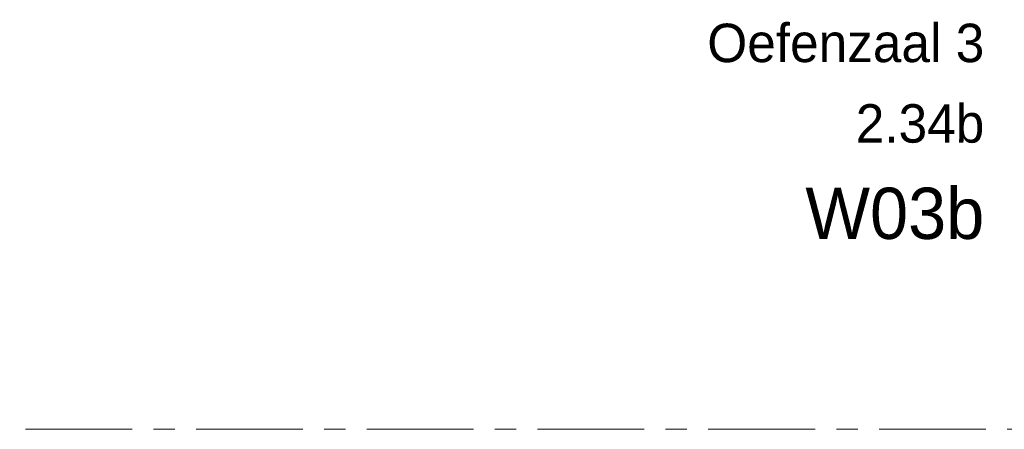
# Model space of a CAD drawing. Header units: millimetres. Extents: x -409 to 257590, y -7854 to 67330.
# Tile 63 of 205: x 47835 to 52449, y 10808 to 12726. Entities that reach past the tile are written whole.
import ezdxf
from ezdxf.enums import TextEntityAlignment as Align

# ---------------------------------------------------------------- set-up
doc = ezdxf.new("R2010")
doc.units = ezdxf.units.MM
doc.header["$MEASUREMENT"] = 0
doc.linetypes.add('B0202', pattern=[800, 500, -100, 100, -100])
doc.layers.add('New_Z Ruimtefuncties', color=7, linetype='Continuous')
doc.layers.add('New_Z Ruimtefuncties Zone tekst', color=7, linetype='Continuous')
doc.styles.add('GENERATED_STYLE_1', font='txt')
doc.styles.add('GENERATED_STYLE_2', font='txt')

# ---------------------------------------------------------------- blocks, each defined once
blk = doc.blocks.new('Oefenzaal 3_2.34b_66_2', base_point=(51691.3, 12182.5))
at = {"layer": 'New_Z Ruimtefuncties Zone tekst', "color": 2, "lineweight": 0}
for tag, height, style, p in [('DUMMY_938', 180, 'GENERATED_STYLE_1', (52355.3, 12748.3)), ('ROOM_NAME', 180, 'GENERATED_STYLE_1', (52355.3, 12707.1)), ('DUMMY_939', 180, 'GENERATED_STYLE_1', (52355.3, 12371.1)), ('ROOM_NUMBER', 180, 'GENERATED_STYLE_1', (52355.3, 12330)), ('stWallCovering', 240, 'GENERATED_STYLE_2', (52355.3, 11939.1))]:
    blk.add_attdef(tag, text='', height=height, dxfattribs=dict(at, style=style)).set_placement(p, align=Align.TOP_RIGHT)
at = {"layer": 'New_Z Ruimtefuncties Zone tekst', "color": 2, "lineweight": 0, "style": 'GENERATED_STYLE_2'}
blk.add_attdef('DUMMY_940', text='', height=240, dxfattribs=at).set_placement((51027.2, 11994), align=Align.TOP_LEFT)

msp = doc.modelspace()

# ---------------------------------------------------------------- linework, layer by layer
at = {"color": 1, "linetype": 'B0202', "lineweight": 0}
msp.add_line((57962.1, 10807.6), (33300, 10807.6), dxfattribs=at)

# ---------------------------------------------------------------- block references
at = {"layer": 'New_Z Ruimtefuncties', "color": 2, "linetype": 'Continuous', "lineweight": 0}
msp.add_blockref('Oefenzaal 3_2.34b_66_2', (51691.3, 12182.5), dxfattribs=at).add_auto_attribs({'ROOM_NAME': 'Oefenzaal 3', 'ROOM_NUMBER': '2.34b', 'stWallCovering': 'W03b'})

doc.saveas('drawing.dxf')
